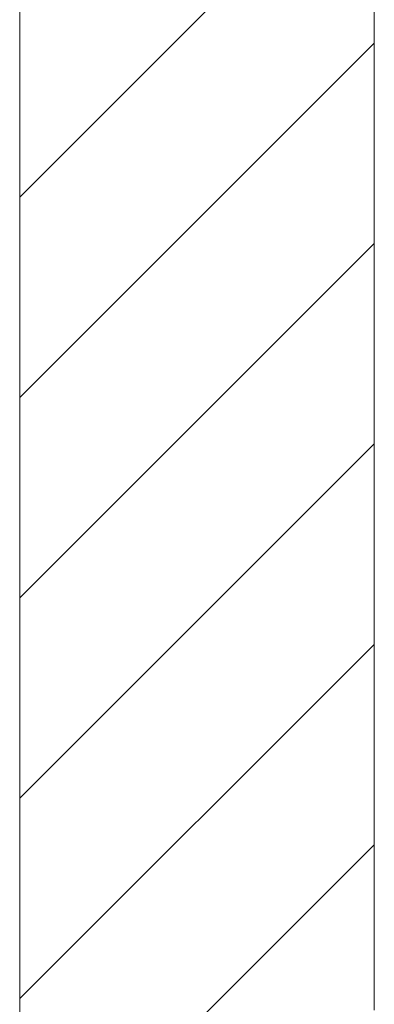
# Model space of a CAD drawing. Extents: x -620 to 3480, y 62 to 1102.
# Tile 150 of 256: x 204.45 to 206.95, y 724.68 to 731.63. Entities that reach past the tile are written whole.
import ezdxf
from ezdxf.lldxf.tags import DXFTag

# ---------------------------------------------------------------- set-up
doc = ezdxf.new("R2010")
doc.units = 0
doc.layers.get('0').update_dxf_attribs({"lineweight": 13})
doc.layers.add('E_Detail_Linie_Text_Bem', color=7, linetype='Continuous', lineweight=13)
doc.layers.add('E_Detail_Wandschraffur', color=7, linetype='Continuous', lineweight=5, true_color=0xc0c0c0)
tags = doc.linetypes.add('fein_strichliert', pattern=[4, 1, -2, 1]).pattern_tags.tags
tags[8:9] = [DXFTag(74, 4), DXFTag(75, 0), DXFTag(340, '0'), DXFTag(46, 0.0), DXFTag(50, 0.0), DXFTag(44, 0.0), DXFTag(45, 0.0)]
tags[6:7] = [DXFTag(74, 4), DXFTag(75, 0), DXFTag(340, '0'), DXFTag(46, 0.0), DXFTag(50, 0.0), DXFTag(44, 0.0), DXFTag(45, 0.0)]
tags[4:5] = [DXFTag(74, 4), DXFTag(75, 0), DXFTag(340, '0'), DXFTag(46, 0.0), DXFTag(50, 0.0), DXFTag(44, 0.0), DXFTag(45, 0.0)]

# ---------------------------------------------------------------- blocks, each defined once
blk = doc.blocks.new('Referenz-A06G9SU08I')
at = {"layer": 'E_Detail_Linie_Text_Bem', "linetype": 'Continuous', "ltscale": 0.13}
for p, q in [((204.4515, 736.44), (204.4515, 696.44)), ((206.9515, 724.64), (206.9515, 736.44))]:
    blk.add_line(p, q, dxfattribs=at)
at = {"layer": 'E_Detail_Wandschraffur', "linetype": 'ByBlock', "ltscale": 0.13}
for p, q in [((204.4515, 730.378), (206.9515, 732.878)), ((204.4515, 727.5496), (206.9515, 730.0496)), ((204.4515, 724.7212), (206.9515, 727.2212))]:
    blk.add_line(p, q, dxfattribs=at)
at = {"layer": 'E_Detail_Wandschraffur', "linetype": 'fein_strichliert', "ltscale": 0.13}
for p, q in [((204.4515, 728.9638), (206.9515, 731.4638)), ((204.4515, 726.1354), (206.9515, 728.6354)), ((204.4515, 723.3069), (206.9515, 725.8069))]:
    blk.add_line(p, q, dxfattribs=at)

msp = doc.modelspace()

# ---------------------------------------------------------------- block references
at = {"color": 8, "lineweight": 25, "ltscale": 0.25, "true_color": 0x808080}
msp.add_blockref('Referenz-A06G9SU08I', (0, 0), dxfattribs=at)

doc.saveas('drawing.dxf')
